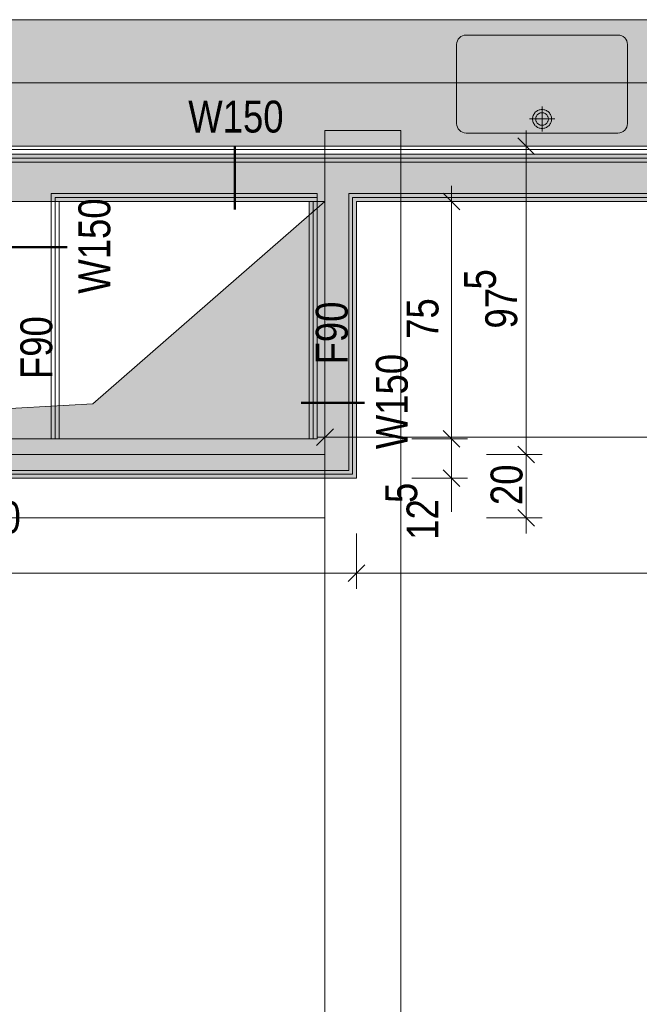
# Model space of a CAD drawing. Extents: x -620 to 3480, y 62 to 1107.
# Tile 115 of 244: x -70 to -31, y 708 to 770. Entities that reach past the tile are written whole.
import ezdxf
from ezdxf.lldxf.tags import DXFTag

# ---------------------------------------------------------------- set-up
doc = ezdxf.new("R2010")
doc.units = 0
doc.layers.get('0').update_dxf_attribs({"lineweight": 35})
for name, color, linetype, lineweight, true_color in [('00 -Bauelemente -Dämmung innen', 7, 'Continuous', 9, 0xff7fe6), ('00 -Bauelemente -Gipskarton', 7, 'Continuous', 9, 0xff7fe6), ('30 -34 Innenwände- 2 nichttragend', 7, 'Continuous', 18, 0xff7fe6), ('30 -35 Decken- 1 Konstruktion-Träger- Stahlbeton', 7, 'grob-A06G9GKW8I', 13, 0x33aa00), ('30 -35 Decken- 11 Durchbruch', 5, 'Continuous', 15, 0x0000ff), ('40 -41 Abwasser_Wasser_Gas- 1 Abwasser + sanitäre Anlagen', 7, 'Continuous', 9, 0xff6633), ('60- 61 allgemeine Ausstattung- 1 Möbel', 7, 'Continuous', 9, 0x00cccc), ('70 -76 Bemaßung- 2 Allgemein', 9, 'Continuous', 5, 0x808080), ('iwb_Schraffur_ F90_feuerbestaendig', 1, 'Continuous', 13, 0xff0000)]:
    doc.layers.add(name, color=color, linetype=linetype, lineweight=lineweight, true_color=true_color)
for name, color, linetype, lineweight in [('30 -35 Decken- 1 Konstruktion-Träger- Stahl Hohlprofil', 7, 'grob-A06G9GKW8I', 9), ('70 -71 Achsen- 1 Gebäudeachsen', 7, 'STRICHPUNKT2-A06G9GKV8I', 18), ('70 -75 Raumstempel- 3 Wandstempel', 7, 'Continuous', 50)]:
    doc.layers.add(name, color=color, linetype=linetype, lineweight=lineweight)
doc.layers.add('iwb_Schraffur_Unterzug', color=7, linetype='Continuous', lineweight=5, true_color=0xffffcc, plot=False)
doc.styles.get("Standard").update_dxf_attribs({"font": 'ARIALN.TTF'})
tags = doc.linetypes.add('grob-A06G9GKW8I', pattern=[14, 3, -8, 3]).pattern_tags.tags
tags[8:9] = [DXFTag(74, 4), DXFTag(75, 0), DXFTag(340, '0'), DXFTag(46, 0.0), DXFTag(50, 0.0), DXFTag(44, 0.0), DXFTag(45, 0.0)]
tags[6:7] = [DXFTag(74, 4), DXFTag(75, 0), DXFTag(340, '0'), DXFTag(46, 0.0), DXFTag(50, 0.0), DXFTag(44, 0.0), DXFTag(45, 0.0)]
tags[4:5] = [DXFTag(74, 4), DXFTag(75, 0), DXFTag(340, '0'), DXFTag(46, 0.0), DXFTag(50, 0.0), DXFTag(44, 0.0), DXFTag(45, 0.0)]
tags = doc.linetypes.add('STRICHPUNKT2-A06G9GKV8I', pattern=[12.7, 6.35, -3.175, 0, -3.175]).pattern_tags.tags
tags[10:11] = [DXFTag(74, 4), DXFTag(75, 0), DXFTag(340, '0'), DXFTag(46, 0.0), DXFTag(50, 0.0), DXFTag(44, 0.0), DXFTag(45, 0.0)]
tags[8:9] = [DXFTag(74, 4), DXFTag(75, 0), DXFTag(340, '0'), DXFTag(46, 0.0), DXFTag(50, 0.0), DXFTag(44, 0.0), DXFTag(45, 0.0)]
tags[6:7] = [DXFTag(74, 4), DXFTag(75, 0), DXFTag(340, '0'), DXFTag(46, 0.0), DXFTag(50, 0.0), DXFTag(44, 0.0), DXFTag(45, 0.0)]
tags[4:5] = [DXFTag(74, 4), DXFTag(75, 0), DXFTag(340, '0'), DXFTag(46, 0.0), DXFTag(50, 0.0), DXFTag(44, 0.0), DXFTag(45, 0.0)]

# ---------------------------------------------------------------- blocks, each defined once
blk = doc.blocks.new('Referenz-A06G9GKX8I')
at = {"layer": '00 -Bauelemente -Dämmung innen', "color": 0, "linetype": 'Continuous', "ltscale": 0.13}
for p, q in [((0.627, 760.957), (-124.013, 760.957)), ((-68.013, 758.707), (-68.013, 758.957)), ((-51.213, 758.957), (-68.013, 758.957)), ((-68.013, 743.457), (-68.013, 758.707)), ((-51.213, 758.457), (-51.213, 758.957)), ((-51.213, 743.457), (-51.213, 758.457)), ((0.627, 758.957), (-49.213, 758.957)), ((-49.213, 741.457), (-49.213, 758.957)), ((-67.513, 743.457), (-51.713, 743.457)), ((-51.713, 743.457), (-51.213, 743.457)), ((-126.513, 741.457), (-49.213, 741.457))]:
    blk.add_line(p, q, dxfattribs=at)
at = {"layer": '00 -Bauelemente -Gipskarton', "color": 0, "linetype": 'Continuous', "ltscale": 0.13}
for p, q in [((0.627, 761.457), (-124.013, 761.457)), ((0.627, 761.207), (-124.013, 761.207)), ((0.627, 760.957), (-124.013, 760.957)), ((-51.213, 758.957), (-68.013, 758.957)), ((-68.013, 743.457), (-68.013, 758.707)), ((-51.213, 758.707), (-67.763, 758.707)), ((-67.763, 758.457), (-67.763, 758.707)), ((-67.763, 743.457), (-67.763, 758.457)), ((-67.513, 743.457), (-67.513, 758.457)), ((-51.713, 758.457), (-67.513, 758.457)), ((-51.713, 743.457), (-51.713, 758.457)), ((-51.463, 743.457), (-51.463, 758.457)), ((-51.213, 743.457), (-51.213, 758.457)), ((-49.213, 741.457), (-49.213, 758.957)), ((0.627, 758.957), (-49.213, 758.957)), ((0.627, 758.707), (-48.963, 758.707)), ((-48.963, 741.207), (-48.963, 758.707)), ((-48.713, 740.957), (-48.713, 758.457)), ((0.627, 758.457), (-48.713, 758.457)), ((-126.763, 741.207), (-48.963, 741.207)), ((-126.513, 741.457), (-49.213, 741.457)), ((-127.013, 740.957), (-48.713, 740.957))]:
    blk.add_line(p, q, dxfattribs=at)
at = {"layer": '30 -34 Innenwände- 2 nichttragend', "color": 0, "linetype": 'Continuous', "ltscale": 0.18}
for p, q in [((0.627, 761.457), (-124.013, 761.457)), ((-67.513, 743.457), (-67.513, 758.457)), ((-51.713, 758.457), (-67.513, 758.457)), ((-51.713, 743.457), (-51.713, 758.457)), ((-48.713, 740.957), (-48.713, 758.457)), ((0.627, 758.457), (-48.713, 758.457)), ((-67.513, 743.457), (-51.713, 743.457)), ((-127.013, 740.957), (-48.713, 740.957))]:
    blk.add_line(p, q, dxfattribs=at)
at = {"layer": '30 -35 Decken- 1 Konstruktion-Träger- Stahl Hohlprofil', "color": 0, "linetype": 'grob-A06G9GKW8I', "ltscale": 0.13}
for p, q in [((-50.713, 603.957), (-50.713, 762.957)), ((-50.713, 762.957), (-45.913, 762.957)), ((-45.913, 762.957), (-45.913, 603.957)), ((-124.113, 742.457), (-50.713, 742.457)), ((-50.713, 742.457), (-50.713, 738.457)), ((-50.713, 738.457), (-124.113, 738.457))]:
    blk.add_line(p, q, dxfattribs=at)
at = {"layer": '30 -35 Decken- 1 Konstruktion-Träger- Stahlbeton', "color": 0}
for p, q in [((-562.014, 769.957), (-3.513, 769.957)), ((-562.014, 761.957), (-3.513, 761.957))]:
    blk.add_line(p, q, dxfattribs=at)
at = {"layer": '30 -35 Decken- 11 Durchbruch', "color": 0, "linetype": 'Continuous', "ltscale": 0.15}
for p, q in [((-124.113, 758.457), (-50.713, 758.457)), ((-50.713, 758.457), (-65.393, 745.657)), ((-50.713, 758.457), (-65.393, 745.657)), ((-50.713, 742.457), (-50.713, 758.457)), ((-65.393, 745.657), (-124.113, 742.457)), ((-65.393, 745.657), (-124.113, 742.457)), ((-124.113, 742.457), (-50.713, 742.457))]:
    blk.add_line(p, q, dxfattribs=at)
at = {"layer": '30 -35 Decken- 11 Durchbruch', "color": 0, "linetype": 'grob-A06G9GKW8I', "ltscale": 0.15}
for p, q in [((-123.113, 758.457), (-51.713, 758.457)), ((-51.713, 758.457), (-51.713, 743.457)), ((-51.713, 743.457), (-123.113, 743.457))]:
    blk.add_line(p, q, dxfattribs=at)
at = {"layer": '30 -35 Decken- 11 Durchbruch', "color": 0, "lineweight": 0}
for points in [[(-50.713, 742.457), (-65.393, 745.657), (-50.713, 758.457)], [(-65.393, 742.457), (-124.113, 742.457), (-65.393, 745.657)], [(-65.393, 742.457), (-65.393, 745.657), (-50.713, 742.457)]]:
    blk.add_solid(points, dxfattribs=at)
at = {"layer": '40 -41 Abwasser_Wasser_Gas- 1 Abwasser + sanitäre Anlagen', "color": 0, "linetype": 'Continuous', "ltscale": 0.13}
for p, q in [((-41.793, 768.988), (-32.193, 768.988)), ((-42.393, 763.388), (-42.393, 768.388)), ((-31.593, 768.388), (-31.593, 763.388)), ((-37.522, 763.96), (-37.492, 764.011)), ((-37.492, 764.011), (-37.457, 764.058)), ((-37.457, 764.058), (-37.417, 764.102)), ((-37.417, 764.102), (-37.374, 764.141)), ((-37.374, 764.141), (-37.327, 764.176)), ((-37.327, 764.176), (-37.276, 764.207)), ((-37.276, 764.207), (-37.223, 764.232)), ((-37.247, 763.987), (-37.215, 764.01)), ((-37.223, 764.232), (-37.167, 764.252)), ((-37.215, 764.01), (-37.182, 764.03)), ((-37.182, 764.03), (-37.146, 764.047)), ((-37.167, 764.252), (-37.11, 764.266)), ((-37.146, 764.047), (-37.109, 764.06)), ((-37.11, 764.266), (-37.052, 764.275)), ((-37.109, 764.06), (-37.071, 764.07)), ((-37.071, 764.07), (-37.032, 764.076)), ((-37.052, 764.275), (-36.993, 764.277)), ((-37.032, 764.076), (-36.993, 764.077)), ((-36.993, 764.477), (-36.993, 762.877)), ((-36.993, 764.277), (-36.934, 764.275)), ((-36.993, 764.077), (-36.954, 764.076)), ((-36.954, 764.076), (-36.915, 764.07)), ((-36.934, 764.275), (-36.876, 764.266)), ((-36.915, 764.07), (-36.877, 764.06)), ((-36.877, 764.06), (-36.84, 764.047)), ((-36.876, 764.266), (-36.819, 764.252)), ((-36.84, 764.047), (-36.805, 764.03)), ((-36.819, 764.252), (-36.764, 764.232)), ((-36.805, 764.03), (-36.771, 764.01)), ((-36.771, 764.01), (-36.739, 763.987)), ((-36.764, 764.232), (-36.71, 764.207)), ((-36.71, 764.207), (-36.66, 764.176)), ((-36.66, 764.176), (-36.613, 764.141)), ((-36.613, 764.141), (-36.569, 764.102)), ((-36.569, 764.102), (-36.529, 764.058)), ((-36.529, 764.058), (-36.494, 764.011)), ((-36.494, 764.011), (-36.464, 763.96)), ((-36.193, 763.677), (-37.793, 763.677)), ((-37.593, 763.677), (-37.59, 763.736)), ((-37.59, 763.619), (-37.593, 763.677)), ((-37.59, 763.736), (-37.582, 763.795)), ((-37.582, 763.56), (-37.59, 763.619)), ((-37.582, 763.795), (-37.567, 763.852)), ((-37.567, 763.503), (-37.582, 763.56)), ((-37.567, 763.852), (-37.548, 763.907)), ((-37.548, 763.448), (-37.567, 763.503)), ((-37.548, 763.907), (-37.522, 763.96)), ((-37.522, 763.395), (-37.548, 763.448)), ((-37.492, 763.344), (-37.522, 763.395)), ((-37.393, 763.677), (-37.391, 763.717)), ((-37.391, 763.638), (-37.393, 763.677)), ((-37.391, 763.717), (-37.386, 763.756)), ((-37.386, 763.599), (-37.391, 763.638)), ((-37.386, 763.756), (-37.376, 763.794)), ((-37.376, 763.561), (-37.386, 763.599)), ((-37.376, 763.794), (-37.363, 763.831)), ((-37.363, 763.524), (-37.376, 763.561)), ((-37.363, 763.831), (-37.346, 763.866)), ((-37.346, 763.489), (-37.363, 763.524)), ((-37.346, 763.866), (-37.326, 763.9)), ((-37.326, 763.455), (-37.346, 763.489)), ((-37.326, 763.9), (-37.302, 763.931)), ((-37.302, 763.424), (-37.326, 763.455)), ((-37.302, 763.931), (-37.276, 763.96)), ((-37.276, 763.395), (-37.302, 763.424)), ((-37.276, 763.96), (-37.247, 763.987)), ((-37.247, 763.368), (-37.276, 763.395)), ((-36.739, 763.987), (-36.71, 763.96)), ((-36.71, 763.395), (-36.739, 763.368)), ((-36.71, 763.96), (-36.684, 763.931)), ((-36.684, 763.424), (-36.71, 763.395)), ((-36.684, 763.931), (-36.661, 763.9)), ((-36.661, 763.455), (-36.684, 763.424)), ((-36.661, 763.9), (-36.64, 763.866)), ((-36.64, 763.489), (-36.661, 763.455)), ((-36.64, 763.866), (-36.624, 763.831)), ((-36.624, 763.524), (-36.64, 763.489)), ((-36.624, 763.831), (-36.61, 763.794)), ((-36.61, 763.561), (-36.624, 763.524)), ((-36.61, 763.794), (-36.601, 763.756)), ((-36.601, 763.599), (-36.61, 763.561)), ((-36.601, 763.756), (-36.595, 763.717)), ((-36.595, 763.638), (-36.601, 763.599)), ((-36.595, 763.717), (-36.593, 763.677)), ((-36.593, 763.677), (-36.595, 763.638)), ((-36.464, 763.395), (-36.494, 763.344)), ((-36.464, 763.96), (-36.439, 763.907)), ((-36.439, 763.448), (-36.464, 763.395)), ((-36.439, 763.907), (-36.419, 763.852)), ((-36.419, 763.503), (-36.439, 763.448)), ((-36.419, 763.852), (-36.405, 763.795)), ((-36.405, 763.56), (-36.419, 763.503)), ((-36.405, 763.795), (-36.396, 763.736)), ((-36.396, 763.619), (-36.405, 763.56)), ((-36.396, 763.736), (-36.393, 763.677)), ((-36.393, 763.677), (-36.396, 763.619)), ((-32.193, 762.788), (-41.793, 762.788)), ((-37.457, 763.297), (-37.492, 763.344)), ((-37.417, 763.253), (-37.457, 763.297)), ((-37.374, 763.214), (-37.417, 763.253)), ((-37.327, 763.179), (-37.374, 763.214)), ((-37.276, 763.148), (-37.327, 763.179)), ((-37.223, 763.123), (-37.276, 763.148)), ((-37.215, 763.345), (-37.247, 763.368)), ((-37.167, 763.103), (-37.223, 763.123)), ((-37.182, 763.325), (-37.215, 763.345)), ((-37.146, 763.308), (-37.182, 763.325)), ((-37.11, 763.089), (-37.167, 763.103)), ((-37.109, 763.295), (-37.146, 763.308)), ((-37.052, 763.08), (-37.11, 763.089)), ((-37.071, 763.285), (-37.109, 763.295)), ((-37.032, 763.279), (-37.071, 763.285)), ((-36.993, 763.077), (-37.052, 763.08)), ((-36.993, 763.277), (-37.032, 763.279)), ((-36.954, 763.279), (-36.993, 763.277)), ((-36.934, 763.08), (-36.993, 763.077)), ((-36.915, 763.285), (-36.954, 763.279)), ((-36.876, 763.089), (-36.934, 763.08)), ((-36.877, 763.295), (-36.915, 763.285)), ((-36.84, 763.308), (-36.877, 763.295)), ((-36.819, 763.103), (-36.876, 763.089)), ((-36.805, 763.325), (-36.84, 763.308)), ((-36.764, 763.123), (-36.819, 763.103)), ((-36.771, 763.345), (-36.805, 763.325)), ((-36.739, 763.368), (-36.771, 763.345)), ((-36.71, 763.148), (-36.764, 763.123)), ((-36.66, 763.179), (-36.71, 763.148)), ((-36.613, 763.214), (-36.66, 763.179)), ((-36.569, 763.253), (-36.613, 763.214)), ((-36.529, 763.297), (-36.569, 763.253)), ((-36.494, 763.344), (-36.529, 763.297))]:
    blk.add_line(p, q, dxfattribs=at)
for centre, major_axis in [((-41.793, 768.388), (0, 0.6)), ((-32.193, 768.388), (0.6, 0)), ((-41.793, 763.388), (-0.6, 0)), ((-32.193, 763.388), (0, -0.6))]:
    blk.add_ellipse(centre, major_axis=major_axis, ratio=1, start_param=0, end_param=1.570796, dxfattribs=at)
at = {"layer": '60- 61 allgemeine Ausstattung- 1 Möbel', "color": 0, "linetype": 'Continuous', "ltscale": 0.13}
for p, q in [((-124.013, 769.957), (-3.513, 769.957)), ((-3.513, 761.757), (-124.013, 761.757))]:
    blk.add_line(p, q, dxfattribs=at)
at = {"layer": '70 -71 Achsen- 1 Gebäudeachsen', "color": 0, "linetype": 'STRICHPUNKT2-A06G9GKV8I', "ltscale": 0.18}
blk.add_line((-562.014, 765.957), (85.427, 765.957), dxfattribs=at)
at = {"layer": '70 -75 Raumstempel- 3 Wandstempel', "color": 0, "linetype": 'Continuous', "ltscale": 0.5}
for p, q in [((-56.413, 761.957), (-56.413, 757.957)), ((-67.013, 755.572), (-71.013, 755.572)), ((-48.213, 745.738), (-52.213, 745.738))]:
    blk.add_line(p, q, dxfattribs=at)
at = {"layer": '70 -76 Bemaßung- 2 Allgemein', "color": 0, "linetype": 'Continuous', "ltscale": 0.13}
for p, q in [((-37.993, 762.957), (-37.993, 760.897)), ((-36.904, 761.957), (-36.993, 761.957)), ((-37.993, 743.518), (-37.993, 760.897)), ((-42.713, 759.457), (-42.713, 757.397)), ((-45.213, 758.457), (-41.713, 758.457)), ((-42.713, 744.518), (-42.713, 757.397)), ((-50.713, 745.457), (-50.713, 744.557)), ((-42.713, 744.518), (-42.713, 745.578)), ((-51.244, 743.027), (-50.183, 744.088)), ((-42.713, 742.457), (-42.713, 744.518)), ((-42.713, 742.457), (-42.713, 744.518)), ((-51.213, 743.557), (-49.653, 743.557)), ((-4.574, 743.557), (-49.653, 743.557)), ((-45.213, 743.457), (-41.713, 743.457)), ((-45.213, 743.457), (-41.713, 743.457)), ((-42.713, 740.957), (-42.713, 743.457)), ((-37.993, 741.457), (-37.993, 743.518)), ((-37.993, 743.457), (-37.993, 741.397)), ((-40.493, 742.457), (-36.993, 742.457)), ((-40.493, 742.457), (-36.993, 742.457)), ((-42.713, 741.957), (-42.713, 739.897)), ((-37.993, 739.518), (-37.993, 741.397)), ((-45.213, 740.957), (-41.713, 740.957)), ((-42.713, 739.897), (-42.713, 738.836)), ((-37.993, 737.457), (-37.993, 739.518)), ((-40.493, 738.457), (-36.993, 738.457)), ((-48.713, 737.457), (-48.713, 733.957)), ((-48.713, 737.457), (-48.713, 733.957)), ((-49.774, 734.957), (-122.953, 734.957)), ((-47.713, 734.957), (-49.774, 734.957)), ((-49.713, 734.957), (-47.653, 734.957)), ((-0.434, 734.957), (-47.653, 734.957))]:
    blk.add_line(p, q, dxfattribs=at)
at = {"layer": '70 -76 Bemaßung- 2 Allgemein', "color": 0, "linetype": 'Continuous', "lineweight": 20, "ltscale": 0.2}
for p, q in [((-38.524, 762.488), (-37.463, 761.427)), ((-43.244, 758.988), (-42.183, 757.927)), ((-42.183, 742.927), (-43.244, 743.988)), ((-42.183, 742.927), (-43.244, 743.988)), ((-37.463, 741.927), (-38.524, 742.988)), ((-38.524, 742.988), (-37.463, 741.927)), ((-43.244, 741.488), (-42.183, 740.427)), ((-37.463, 737.927), (-38.524, 738.988)), ((-49.244, 734.427), (-48.183, 735.488)), ((-48.183, 735.488), (-49.244, 734.427))]:
    blk.add_line(p, q, dxfattribs=at)
at = {"layer": '70 -75 Raumstempel- 3 Wandstempel', "color": 0, "linetype": 'Continuous', "ltscale": 0.5, "char_height": 2.01377, "attachment_point": 1}
for s, insert in [('{\\fArial Narrow;W150}', (-59.355, 764.836)), ('{\\fArial Narrow;W200}', (-75.961, 739.495))]:
    blk.add_mtext(s, dxfattribs=dict(at, insert=insert))
at = {"layer": '70 -75 Raumstempel- 3 Wandstempel', "color": 0, "linetype": 'Continuous', "ltscale": 0.5, "char_height": 2.01377, "attachment_point": 1, "rotation": 90}
for s, insert in [('{\\fArial Narrow;W150}', (-66.297, 752.63)), ('{\\fArial Narrow;F90}', (-51.292, 748.154)), ('{\\fArial Narrow;F90}', (-69.966, 747.232)), ('{\\fArial Narrow;W150}', (-47.497, 742.796))]:
    blk.add_mtext(s, dxfattribs=dict(at, insert=insert))
at = {"layer": '70 -76 Bemaßung- 2 Allgemein', "color": 0, "linetype": 'Continuous', "ltscale": 0.13, "char_height": 2.01377, "attachment_point": 1, "rotation": 90}
for s, insert in [('{\\fArial Narrow;5}', (-41.921, 752.897)), ('{\\fArial Narrow;97}', (-40.579, 750.424)), ('{\\fArial Narrow;75}', (-45.555, 749.775)), ('{\\fArial Narrow;20}', (-40.244, 739.261)), ('{\\fArial Narrow;5}', (-46.898, 739.391)), ('{\\fArial Narrow;12}', (-45.555, 737.071))]:
    blk.add_mtext(s, dxfattribs=dict(at, insert=insert))
blk = doc.blocks.new('Referenz-A06G9GKZ8I')
at = {"layer": 'iwb_Schraffur_ F90_feuerbestaendig', "linetype": 'Continuous', "ltscale": 0.13}
blk.add_hatch(color=256, dxfattribs=at).paths.add_polyline_path([(-127.013, 740.957), (-127.013, 766.657), (-127.313, 766.657), (-127.313, 767.357), (-128.713, 767.357), (-128.713, 768.957), (-127.313, 768.957), (-127.313, 769.657), (-124.013, 769.657), (-124.013, 743.457), (-51.711, 743.457), (-51.711, 758.457), (-124.013, 758.457), (-124.013, 761.457), (2.489, 761.457), (2.489, 758.457), (-48.711, 758.457), (-48.711, 740.957)])
at = {"layer": 'iwb_Schraffur_Unterzug', "linetype": 'Continuous', "ltscale": 0.13}
for points in [[(-562.014, 769.957), (-3.513, 769.957), (-562.014, 769.317)], [(-562.014, 769.317), (-3.513, 769.957), (-3.513, 761.957)], [(-562.014, 769.317), (-3.513, 761.957), (-562.014, 762.597)], [(-562.014, 762.597), (-3.513, 761.957), (-562.014, 761.957)]]:
    blk.add_solid(points, dxfattribs=at)

msp = doc.modelspace()

# ---------------------------------------------------------------- block references
at = {"color": 8, "lineweight": 25, "ltscale": 0.25, "true_color": 0x808080}
for name in ['Referenz-A06G9GKX8I', 'Referenz-A06G9GKZ8I']:
    msp.add_blockref(name, (0, 0), dxfattribs=at)

doc.saveas('drawing.dxf')
